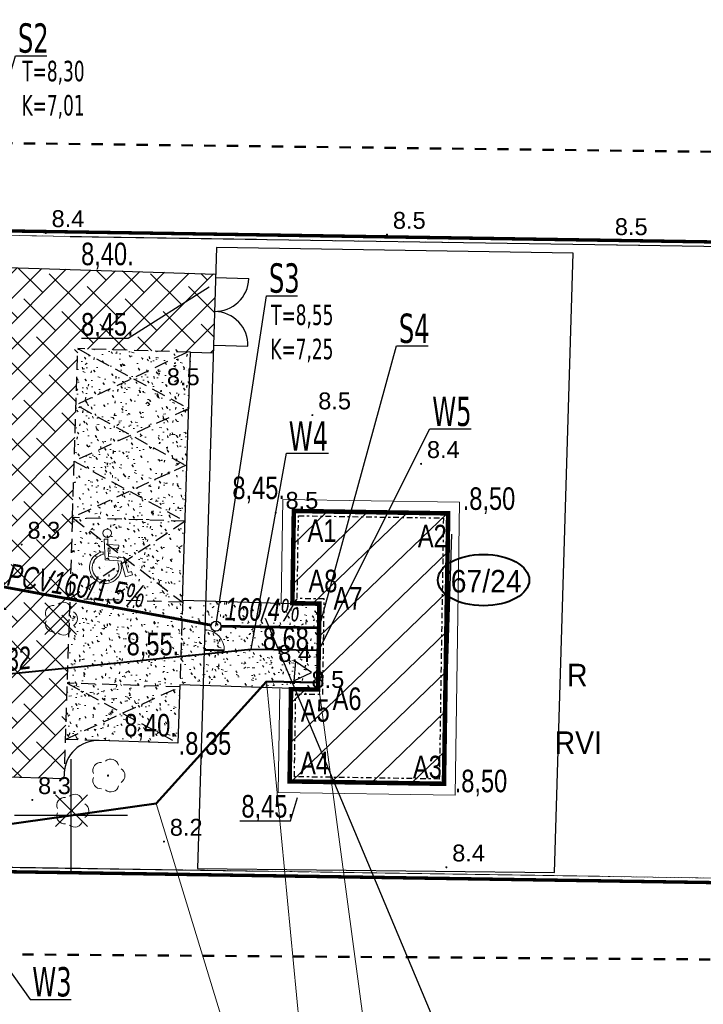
# Model space of a CAD drawing. Extents: x 5477991 to 5478238, y 5952118 to 5952269.
# Tile 8 of 10: x 5478148 to 5478178, y 5952192 to 5952235. Entities that reach past the tile are written whole.
import ezdxf
from ezdxf import colors
from ezdxf.entities.mleader import LeaderData, LeaderLine
from ezdxf.math import Vec2, Vec3

# ---------------------------------------------------------------- set-up
doc = ezdxf.new("R2010")
doc.units = 0
doc.header["$LTSCALE"] = 0.5
for name, pattern in [('1 1', [2, 1, -1]), ('DASHDOT', [1, 0.5, -0.25, 0, -0.25]), ('EGKK', [4, 3, -1]), ('EGUG', [2, 1, -1]), ('HIDDEN', [0.375, 0.25, -0.125])]:
    doc.linetypes.add(name, pattern=pattern)
doc.layers.get('0').update_dxf_attribs({"color": 251})
for name, color, linetype, lineweight in [('--- 01 WODA', 150, 'Continuous', 50), ('--- 01 WODA OPIS', 5, 'Continuous', 18), ('--- 01 WODA OZNACZENIA', 140, 'Continuous', 25), ('--- 02 KS', 32, 'Continuous', 60), ('--- 02 KS OPIS', 14, 'Continuous', 25), ('--- 02 KS OZNACZENIA', 34, 'Continuous', 25), ('--- 02 KS STUDNIA', 14, 'Continuous', 30), ('--budynek', 7, 'Continuous', 20), ('--drzewa do usunięcia', 7, 'Continuous', 30), ('--naw.utw.proj', 251, 'Continuous', 0), ('--tabelka rysunku', 7, 'Continuous', 0), ('--zagos.terenu', 7, 'Continuous', 30), ('--zagosp', 7, 'Continuous', 0), ('EGDE', 7, 'Continuous', 20), ('EGDE_O', 7, 'Continuous', 20), ('EGKK', 251, 'Continuous', 20), ('EGKK_O', 251, 'Continuous', 20), ('EGUG', 251, 'Continuous', 20), ('EGUG_O', 251, 'Continuous', 20), ('IE_wsp', 1, 'Continuous', 40), ('IE_zewn', 1, 'Continuous', 50), ('OTRN', 251, 'Continuous', 20), ('OTRN_O', 251, 'Continuous', 18), ('OTZ', 7, 'Continuous', 20)]:
    doc.layers.add(name, color=color, linetype=linetype, lineweight=lineweight)
for name, color, linetype in [('--granica', 2, 'Continuous'), ('--OPISY', 7, 'Continuous'), ('--proj.bud', 7, 'Continuous'), ('--rzędne terenu', 7, 'Continuous'), ('--utw.ażur', 251, 'Continuous'), ('-pkt tyczenia', 7, 'Continuous'), ('PARSI', 7, 'Continuous'), ('Strzałka', 251, 'Continuous')]:
    doc.layers.add(name, color=color, linetype=linetype)
doc.styles.add('1-500', font='arial.ttf', dxfattribs={"width": 0.75, "height": 1.25})
doc.styles.add('Arial', font='arial.ttf')
doc.styles.add('BDOT', font='Arial.ttf', dxfattribs={"width": 0.8999999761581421})
doc.styles.add('EGiB', font='Arial.ttf', dxfattribs={"width": 0.8999999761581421})
doc.styles.add('GENERATED_STYLE_5', font='ariali.ttf')
doc.styles.add('PZ', font='romand.shx', dxfattribs={"width": 0.7})
doc.styles.add('STYL-1', font='arial.ttf', dxfattribs={"width": 0.75})
doc.linetypes.add('OGRODZENIE1', pattern='A,0.4,-0.06,[143,RODZLIN.shx,S=0.012,R=0,X=0,Y=0],-0.06,0.4', length=0.92)
doc.dimstyles.new('PZ', dxfattribs={"dimscale": 0.5, "dimtxt": 2.2, "dimasz": 0, "dimexe": 0, "dimexo": 0, "dimgap": 0.5, "dimtad": 1, "dimdec": 1, "dimlfac": 0.1, "dimzin": 0, "dimdsep": 46, "dimtxsty": 'PZ', "dimcen": 0.09, "dimse1": 1, "dimse2": 1, "dimsd1": 1, "dimsd2": 1, "dimclrd": 8, "dimclre": 8, "dimclrt": 256, "dimadec": 0, "dimazin": 0, "dimtfac": 1, "dimtdec": 1, "dimtofl": 0, "dimtmove": 1, "dimatfit": 3, "dimfxl": 1, "dimtolj": 1, "dimtzin": 0, "dimarcsym": 0})

# ---------------------------------------------------------------- blocks, each defined once
blk = doc.blocks.new('OTRN')
at = {"layer": 'OTRN', "color": 0, "const_width": 0.09}
blk.add_lwpolyline([(-0.045, 0, 1), (0.045, 0, 1)], format="xyb", close=True, dxfattribs=at)
at = {"layer": 'OTRN_O', "color": 0, "style": 'BDOT'}
blk.add_attdef('RZEDNA', (0.5138805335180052, 0.5151789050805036), '', height=1.5, dxfattribs=at)
blk = doc.blocks.new('OTZL')
at = {"layer": 'OTZ', "color": 0, "lineweight": 18, "const_width": 0.1}
blk.add_lwpolyline([(-0.05, 0, 1), (0.05, 0, 1)], format="xyb", close=True, dxfattribs=at)
at = {"layer": 'OTZ', "color": 0, "lineweight": 18}
for centre, start, end in [((-0.647213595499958, 0.4702282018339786), 83.99999999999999, 204), ((0.247213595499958, 0.7608452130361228), 12, 132), ((0.8, 0), 300.0000000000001, 59.99999999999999), ((-0.647213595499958, -0.4702282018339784), 156, 275.9999999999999), ((0.2472135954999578, -0.7608452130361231), 227.9999999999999, 348)]:
    blk.add_arc(centre, 0.7, start, end, dxfattribs=at)
blk = doc.blocks.new('mzsk')
at = {"layer": 'PARSI', "color": 0}
for p, q in [((0, -5), (0, 5)), ((5, 0), (-5, 0))]:
    blk.add_line(p, q, dxfattribs=at)
blk = doc.blocks.new('krzyż')
for p, q in [((0, -0.5), (0, 0.5)), ((-0.5, 0), (0.5, 0))]:
    blk.add_line(p, q)
blk = doc.blocks.new('_None')
blk = doc.blocks.new('znak-NP')
for p, q in [((-0.1018367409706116, 0.8063013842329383), (-0.002560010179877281, 0.8183068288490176)), ((-0.1018367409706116, 0.8063013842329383), (-0.03108139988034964, 0.221203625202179)), ((-0.002560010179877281, 0.8183068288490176), (0.01549581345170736, 0.6689976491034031)), ((0.3287246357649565, 0.6689976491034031), (0.01549581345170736, 0.6689976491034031)), ((0.02758872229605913, 0.5689976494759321), (0.3287246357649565, 0.5689976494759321)), ((0.02758872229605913, 0.5689976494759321), (0.05755422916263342, 0.3212036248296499)), ((0.3287246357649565, 0.5689976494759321), (0.3287246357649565, 0.6689976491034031)), ((-0.1019698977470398, 0.446616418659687), (-0.0929070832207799, 0.3716732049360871)), ((0.05755422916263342, 0.3212036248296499), (0.5025279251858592, 0.3212036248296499)), ((0.5025279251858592, 0.3212036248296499), (0.6588834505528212, -0.09306038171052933)), ((-0.03108139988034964, 0.221203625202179), (0.4333852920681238, 0.221203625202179)), ((0.4333852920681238, 0.221203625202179), (0.6006370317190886, -0.2219299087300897)), ((0.6006370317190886, -0.2219299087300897), (0.7944445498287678, -0.1487812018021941)), ((0.6588834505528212, -0.09306038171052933), (0.7591329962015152, -0.05522323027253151))]:
    blk.add_line(p, q)
blk.add_lwpolyline([(0.7591329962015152, -0.05522323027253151), (0.7944445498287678, -0.1487812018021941)])
blk.add_circle((-0.03206155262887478, 0.9858730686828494), 0.1225331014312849)
for radius, start, end in [(0.4581092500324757, 102.8611197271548, 21.54431130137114), (0.3831092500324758, 104.0346158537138, 26.0471241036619)]:
    blk.add_arc((0, 0), radius, start, end)
blk = doc.blocks.new('furtka')
at = {"linetype": 'Continuous', "lineweight": 50, "flags": 128}
blk.add_lwpolyline([(0, 0), (0, 1.004999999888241)], dxfattribs=at)
at = {"linetype": 'Continuous'}
blk.add_arc((0, 9.313225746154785e-10), 1.004999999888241, 0, 90, dxfattribs=at)
blk = doc.blocks.new('Kancelariax2')
at = {"linetype": 'ByBlock'}
h = blk.add_hatch(dxfattribs=at)
h.set_pattern_fill('ANSI31', color=256, scale=10, style=0)
h.set_pattern_definition([(45, (-5478255.899538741, -5952144.883128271), (-0.8838834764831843, 0.8838834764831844), [])])
h.paths.add_polyline_path([(12, 6.844000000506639), (0, 6.844000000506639), (0, 0), (4.094000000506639, 0), (4.094000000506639, 1.200000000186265), (7.906000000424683, 1.200000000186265), (7.906000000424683, 0), (12, 0)])
at = {"linetype": 'Continuous', "const_width": 0.2}
blk.add_lwpolyline([(12, 6.844000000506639), (0, 6.844000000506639), (0, 0), (4.094000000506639, 0), (4.094000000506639, 1.200000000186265), (7.906000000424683, 1.200000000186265), (7.906000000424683, 0), (12, 0)], close=True, dxfattribs=at)
at = {"linetype": 'DASHDOT'}
blk.add_lwpolyline([(11.79050000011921, 6.634499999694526), (0.2094999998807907, 6.634499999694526), (0.2094999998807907, 0.2094999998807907), (3.884500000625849, 0.2094999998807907), (3.884500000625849, 1.409500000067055), (8.115500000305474, 1.409500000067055), (8.115500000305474, 0.2094999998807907), (11.79050000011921, 0.2094999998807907)], close=True, dxfattribs=at)

msp = doc.modelspace()

# ---------------------------------------------------------------- hatches: boundary and pattern name
at = {"layer": '--utw.ażur'}
h = msp.add_hatch(dxfattribs=at)
h.set_pattern_fill('ANSI38', color=256, scale=0.25, style=0)
h.set_pattern_definition([(45, (0, 0), (-0.5612660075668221, 0.5612660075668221), []), (135, (0, 0), (-1.683798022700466, 0.5612660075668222), [1.984375, -1.190625])])
h.paths.add_polyline_path([(5478144.246331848, 5952203.556629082, -0.2848737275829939), (5478146.060358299, 5952201.746758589), (5478149.687293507, 5952201.630261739), (5478150.30030999, 5952220.715508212), (5478156.301384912, 5952220.53258134), (5478156.413904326, 5952224.035685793), (5478141.91721096, 5952224.491491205), (5478139.418499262, 5952224.571749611), (5478135.905984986, 5952224.68384857), (5478135.769903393, 5952220.602299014), (5478143.285356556, 5952220.362348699, -0.4055734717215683), (5478144.737201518, 5952218.863121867), (5478144.656169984, 5952216.316255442)])

# ---------------------------------------------------------------- linework, layer by layer
at = {"layer": '--- 01 WODA', "lineweight": 40}
for p, q in [((5478138.559288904, 5952205.421464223), (5478157.980904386, 5952207.383235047)), ((5478157.980904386, 5952207.383235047), (5478160.980536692, 5952207.336266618))]:
    msp.add_line(p, q, dxfattribs=at)
at = {"layer": '--- 02 KS', "color": 32}
for p, q in [((5478141.187010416, 5952211.221983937), (5478156.207165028, 5952208.447948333)), ((5478156.646454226, 5952208.404252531), (5478160.996192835, 5952208.336144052))]:
    msp.add_line(p, q, dxfattribs=at)
at = {"layer": '--- 02 KS STUDNIA'}
msp.add_circle((5478156.424981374, 5952208.407720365), 0.2214999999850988, dxfattribs=at)
at = {"layer": '--granica', "lineweight": 40, "const_width": 0.15, "flags": 128}
msp.add_lwpolyline([(5478135.766418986, 5952226.123055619), (5478183.42570251, 5952225.376803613), (5478182.614283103, 5952196.966981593), (5478134.853574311, 5952197.703158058)], close=True, dxfattribs=at)
at = {"layer": '--granica', "lineweight": 40}
msp.add_ellipse((5478168.286262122, 5952210.452886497), major_axis=(-2.027110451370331, 1.241247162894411e-16), ratio=0.5628934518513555, dxfattribs=at)
msp.add_ellipse((5478168.286262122, 5952210.452886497), major_axis=(-2.027110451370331, 1.241247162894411e-16), ratio=0.5628934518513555, dxfattribs=at)
at = {"layer": '--OPISY'}
msp.add_lwpolyline([(5478186.358634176, 5952186.640586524), (5478167.886134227, 5952186.640586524), (5478158.626058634, 5952208.747965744)], dxfattribs=at)
at = {"layer": '--rzędne terenu', "flags": 128}
for points in [[(5478150.460316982, 5952221.178662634), (5478152.529090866, 5952221.178662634), (5478156.125782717, 5952223.463778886)], [(5478157.487952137, 5952199.775684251), (5478159.730045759, 5952199.77568425), (5478160.044725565, 5952200.808227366)]]:
    msp.add_lwpolyline(points, dxfattribs=at)
at = {"layer": '--zagos.terenu', "linetype": 'Continuous'}
for p, q in [((5478141.917210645, 5952224.49149119), (5478156.409736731, 5952224.02599252)), ((5478154.9449334, 5952209.548220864), (5478155.299907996, 5952220.559835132)), ((5478155.299907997, 5952220.559835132), (5478156.299392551, 5952220.527731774)), ((5478154.823916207, 5952205.803502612), (5478154.740897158, 5952203.218842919)), ((5478154.74089716, 5952203.21884292), (5478151.242701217, 5952203.331204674)), ((5478149.687293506, 5952201.63026174), (5478145.689355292, 5952201.758675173)), ((5478149.695319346, 5952201.880132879), (5478149.687293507, 5952201.630261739))]:
    msp.add_line(p, q, dxfattribs=at)
at = {"layer": '--zagos.terenu', "linetype": 'HIDDEN', "lineweight": 25, "ltscale": 5}
for p, q in [((5478150.059692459, 5952213.224282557), (5478150.300467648, 5952220.720416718)), ((5478155.297890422, 5952220.559899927), (5478150.300467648, 5952220.720416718)), ((5478150.059692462, 5952213.224282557), (5478149.695319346, 5952201.880132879)), ((5478155.057115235, 5952213.063765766), (5478150.059692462, 5952213.224282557)), ((5478154.941543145, 5952209.465621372), (5478149.944120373, 5952209.626138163)), ((5478154.949092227, 5952209.548086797), (5478154.823916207, 5952205.803502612)), ((5478149.743474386, 5952203.379359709), (5478154.821155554, 5952205.717554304)), ((5478154.821155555, 5952205.717554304), (5478149.823732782, 5952205.878071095)), ((5478149.823732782, 5952205.878071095), (5478154.740897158, 5952203.218842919)), ((5478151.242701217, 5952203.331204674), (5478149.743474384, 5952203.379359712))]:
    msp.add_line(p, q, dxfattribs=at)
at = {"layer": '--zagos.terenu', "linetype": 'HIDDEN', "lineweight": 25, "ltscale": 5, "flags": 128}
for points in [[(5478150.300467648, 5952220.720416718), (5478155.217632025, 5952218.06118854), (5478150.139950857, 5952215.722993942)], [(5478155.023095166, 5952215.566147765), (5478150.220209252, 5952218.221705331), (5478155.150913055, 5952220.564620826)], [(5478150.139950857, 5952215.722993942), (5478155.057115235, 5952213.063765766)], [(5478155.137373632, 5952215.562477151), (5478150.059692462, 5952213.224282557), (5478154.941543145, 5952209.465621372)], [(5478155.057115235, 5952213.063765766), (5478149.944120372, 5952209.626138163)]]:
    msp.add_lwpolyline(points, dxfattribs=at)
at = {"layer": '--zagos.terenu', "linetype": 'Continuous', "flags": 128}
msp.add_lwpolyline([(5478159.812618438, 5952209.394061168), (5478154.949092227, 5952209.548086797)], dxfattribs=at)
msp.add_lwpolyline([(5478160.654130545, 5952206.345417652), (5478159.950516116, 5952206.837540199), (5478159.876132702, 5952205.982130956)], close=True, dxfattribs=at)
at = {"layer": '--zagos.terenu', "linetype": 'Continuous'}
msp.add_arc((5478151.194546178, 5952201.831977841), 1.499999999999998, 88.16029695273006, 178.1602969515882, dxfattribs=at)
for p, q in [((5478149.960178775, 5952225.700784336), (5478183.22, 5952225.18)), ((5478166.696162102, 5952206.492726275), (5478166.88878225, 5952212.489633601)), ((5478159.312876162, 5952209.410112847), (5478154.949092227, 5952209.548086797)), ((5478135.06, 5952197.9), (5478158.74, 5952197.535))]:
    msp.add_line(p, q)
at = {"color": 0}
for p, q in [((5478156.384408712, 5952223.872716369), (5478157.883719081, 5952223.827236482)), ((5478156.338928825, 5952220.873406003), (5478157.838239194, 5952220.827926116))]:
    msp.add_line(p, q, dxfattribs=at)
at = {"color": 0, "linetype": 'OGRODZENIE1', "lineweight": 30, "ltscale": 3}
msp.add_lwpolyline([(5478172.265950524, 5952224.961305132), (5478156.445247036, 5952225.208710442), (5478155.609505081, 5952197.657265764), (5478171.435426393, 5952197.485430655)], close=True, dxfattribs=at)
at = {"color": 0}
for centre, start, end in [((5478156.384408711, 5952223.87271637), 268.2625300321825, 358.2625299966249), ((5478156.338928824, 5952220.873406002), 358.2625299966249, 88.26252999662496)]:
    msp.add_arc(centre, 1.5, start, end, dxfattribs=at)
at = {"layer": 'EGDE', "lineweight": 18}
msp.add_lwpolyline([(5478138.643470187, 5952261.948251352), (5478135.96, 5952225.92), (5478183.22, 5952225.18), (5478182.42, 5952197.17), (5478135.06, 5952197.9), (5478134.539539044, 5952169.915929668)], dxfattribs=at)
msp.add_lwpolyline([(5478135.06, 5952197.9), (5478182.42, 5952197.17), (5478183.22, 5952225.18), (5478135.96, 5952225.92)], close=True, dxfattribs=at)
at = {"layer": 'EGKK', "linetype": 'EGKK', "lineweight": 18}
msp.add_lwpolyline([(5478135.06, 5952197.9), (5478182.42, 5952197.17), (5478183.22, 5952225.18), (5478135.96, 5952225.92)], close=True, dxfattribs=at)
at = {"layer": 'EGUG', "linetype": 'EGUG', "lineweight": 18}
msp.add_lwpolyline([(5478201.196816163, 5952247.221575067), (5478186.09, 5952245.8), (5478183.22, 5952225.18), (5478182.42, 5952197.17), (5478135.06, 5952197.9), (5478134.540479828, 5952169.966513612)], dxfattribs=at)
msp.add_lwpolyline([(5478135.06, 5952197.9), (5478182.42, 5952197.17), (5478183.22, 5952225.18), (5478135.96, 5952225.92)], close=True, dxfattribs=at)
at = {"layer": 'Strzałka', "linetype": '1 1', "lineweight": 50, "flags": 128}
msp.add_lwpolyline([(5478188.434941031, 5952229.331577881), (5478187.552070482, 5952193.553666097), (5478113.250886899, 5952194.09208047), (5478113.161151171, 5952230.255579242), (5478188.434941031, 5952229.331577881), (5478188.434941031, 5952229.331577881)], dxfattribs=at)

# ---------------------------------------------------------------- block references
at = {"layer": '--budynek', "linetype": 'Continuous', "xscale": -0.9000000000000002, "yscale": 0.9000000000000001, "rotation": 268.1767586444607}
msp.add_blockref('furtka', (5478155.889714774, 5952207.35427116), dxfattribs=at)
at = {"layer": '--drzewa do usunięcia', "xscale": 2, "yscale": 2, "zscale": 2, "rotation": 45}
for p in [(5478149.54, 5952208.74, 8.36), (5478150.015, 5952200.22, 8.18)]:
    msp.add_blockref('krzyż', p, dxfattribs=at)
at = {"layer": '--tabelka rysunku', "color": 104, "xscale": 1.540825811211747, "yscale": 1.540825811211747, "zscale": 1.540825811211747, "rotation": 355.3836478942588}
msp.add_blockref('znak-NP', (5478151.526121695, 5952211.009726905), dxfattribs=at)
at = {"layer": 'OTRN', "xscale": 0.5, "yscale": 0.5, "zscale": 0.5}
for p, values in [((5478148.878224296, 5952225.855535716, 8.439), {'RZEDNA': '8.4'}), ((5478164.01, 5952225.78, 8.522), {'RZEDNA': '8.5'}), ((5478173.85, 5952225.5, 8.534), {'RZEDNA': '8.5'}), ((5478153.99, 5952218.84, 8.534), {'RZEDNA': '8.5'}), ((5478160.7, 5952217.77, 8.46), {'RZEDNA': '8.5'}), ((5478165.52, 5952215.61, 8.396), {'RZEDNA': '8.4'}), ((5478147.81, 5952212.03, 8.29), {'RZEDNA': '8.3'}), ((5478158.927165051, 5952206.56343153, 8.429), {'RZEDNA': '8.4'}), ((5478160.4, 5952205.41, 8.454), {'RZEDNA': '8.5'}), ((5478148.28, 5952200.7, 8.262), {'RZEDNA': '8.3'}), ((5478154.12, 5952198.85, 8.24), {'RZEDNA': '8.2'}), ((5478166.64, 5952197.71, 8.351), {'RZEDNA': '8.4'})]:
    msp.add_blockref('OTRN', p, dxfattribs=at).add_auto_attribs(values)
at = {"layer": 'OTRN'}
ref = msp.add_blockref('OTRN', (5478159.077165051, 5952213.44343153), dxfattribs=dict(at, xscale=0.5, yscale=0.5, zscale=0.5, rotation=360))
ref.add_attrib('RZEDNA', '8.5', (5478159.507165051, 5952213.61343153, 8.5), dxfattribs={"layer": 'OTRN_O', "color": 0, "height": 0.75, "style": 'BDOT'})
at = {"layer": 'OTZ', "lineweight": 18, "xscale": 0.5, "yscale": 0.5, "zscale": 0.5}
for p in [(5478149.54, 5952208.74, 8.36), (5478151.64, 5952201.78, 8.252), (5478150.04, 5952200.22, 8.18)]:
    msp.add_blockref('OTZL', p, dxfattribs=at)
at = {"layer": 'PARSI', "xscale": 0.5, "yscale": 0.5, "zscale": 0.5}
msp.add_blockref('mzsk', (5478150, 5952200), dxfattribs=at)

# ---------------------------------------------------------------- texts
at = {"layer": '--- 01 WODA OPIS', "linetype": 'Continuous', "lineweight": 18, "style": 'GENERATED_STYLE_5', "width": 0.7}
msp.add_text('PE32', height=0.9999999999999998, rotation=6.537082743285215, dxfattribs=at).set_placement((5478145.891111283, 5952206.25963099, 909.4898983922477))
at = {"layer": '--- 01 WODA OZNACZENIA', "linetype": 'Continuous', "char_height": 1.3, "attachment_point": 4, "style": 'PZ'}
for s, insert in [('\\fTahoma|b0|i0|c238|p32;W5', (5478166.013099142, 5952217.928817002)), ('\\fTahoma|b0|i0|c238|p32;W4', (5478159.653229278, 5952216.83944199)), ('\\fTahoma|b0|i0|c238|p32;W3', (5478148.280821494, 5952192.618875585))]:
    msp.add_mtext(s, dxfattribs=dict(at, insert=insert))
at = {"layer": '--- 02 KS OPIS', "linetype": 'Continuous', "lineweight": 18, "style": 'GENERATED_STYLE_5'}
for s, height, rotation, width, p in [('PCV160/1,5%', 0.999999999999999, 350.5942652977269, 0.7000000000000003, (5478147.125636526, 5952210.217836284, 909.4898983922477)), ('160/4%', 0.9999999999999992, 358.9211537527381, 0.6999999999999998, (5478156.809589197, 5952208.673398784, 909.4898983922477))]:
    msp.add_text(s, height=height, rotation=rotation, dxfattribs=dict(at, width=width)).set_placement(p)
at = {"layer": '--- 02 KS OZNACZENIA', "linetype": 'Continuous', "style": 'PZ'}
for s, insert, char_height, attachment_point in [('\\fTahoma|b0|i0|c238|p32;S2', (5478147.644253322, 5952234.491757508), 1.3, 4), ('\\fTahoma|b0|i0|c238|p32;T=8,30\\PK=7,01', (5478150.601339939, 5952232.205807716), 0.9099999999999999, 6), ('\\fTahoma|b0|i0|c238|p32;S3', (5478158.772078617, 5952223.843220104), 1.3, 4), ('\\fTahoma|b0|i0|c238|p32;T=8,55\\PK=7,25', (5478161.632518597, 5952221.393109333), 0.9099999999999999, 6), ('\\fTahoma|b0|i0|c238|p32;S4', (5478164.532676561, 5952221.611930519), 1.3, 4)]:
    msp.add_mtext(s, dxfattribs=dict(at, insert=insert, char_height=char_height, attachment_point=attachment_point))
at = {"layer": '--rzędne terenu', "char_height": 1, "width": 11.89299704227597, "attachment_point": 1, "style": 'STYL-1'}
for s, insert in [('8,40. ', (5478150.446248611, 5952225.422270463, -10.26)), ('8,45. ', (5478150.444135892, 5952222.301362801, -10.26)), ('8,45. ', (5478157.153416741, 5952215.046094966, -10.26)), ('.8,50 ', (5478167.364031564, 5952214.567050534, -10.26)), ('8,68. ', (5478158.503401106, 5952208.3542581, -10.26)), ('8,55. ', (5478152.465811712, 5952208.114246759, -10.26)), ('8,40. ', (5478152.360988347, 5952204.512104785, -10.26)), ('.8,35 ', (5478154.770255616, 5952203.705737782, -10.26)), ('.8,50 ', (5478167.007877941, 5952202.038123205, -10.26)), ('8,45. ', (5478157.553205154, 5952200.915689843, -10.26))]:
    msp.add_mtext(s, dxfattribs=dict(at, insert=insert))
at = {"layer": '-pkt tyczenia', "char_height": 1, "width": 239.7508576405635, "attachment_point": 7, "style": '1-500'}
for s, insert in [('A1', (5478160.485296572, 5952212.14567596)), ('A2', (5478165.374400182, 5952211.9053995)), ('A8', (5478160.528337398, 5952209.898359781)), ('A7', (5478161.635698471, 5952209.146189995)), ('A6', (5478161.596627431, 5952204.674122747)), ('A5', (5478160.186309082, 5952204.151782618)), ('A4', (5478160.154968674, 5952201.832592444)), ('A3', (5478165.158987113, 5952201.644549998))]:
    msp.add_mtext(s, dxfattribs=dict(at, insert=insert))
at = {"layer": 'EGDE_O', "insert": (5478166.831697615, 5952209.887895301), "char_height": 1, "attachment_point": 7, "style": 'EGiB'}
msp.add_mtext('67/24', dxfattribs=at)
at = {"layer": 'EGKK_O', "insert": (5478171.441401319, 5952203.738037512), "char_height": 1, "attachment_point": 1, "style": 'EGiB'}
msp.add_mtext('RVI', dxfattribs=at)
at = {"layer": 'EGUG_O', "insert": (5478171.991401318, 5952205.738037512), "char_height": 1, "attachment_point": 7, "style": 'EGiB'}
msp.add_mtext('R', dxfattribs=at)

# ---------------------------------------------------------------- leaders
at = {"layer": '--- 01 WODA OZNACZENIA', "color": 4, "linetype": 'Continuous', "annotation_type": 0, "has_hookline": 1, "hookline_direction": 0}
for points, text_width in [([(5478160.980536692, 5952207.336266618), (5478165.913099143, 5952217.165167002)], 1.73082), ([(5478157.980904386, 5952207.383235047), (5478159.553229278, 5952216.08944199)], 1.7654), ([(5478138.559288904, 5952205.421464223), (5478148.180821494, 5952191.841575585)], 1.72536)]:
    msp.add_leader(points, dimstyle='PZ', override={"dimgap": 0.2, "dimclrd": 256}, dxfattribs=dict(at, text_width=text_width))
at = {"layer": '--- 02 KS OZNACZENIA', "linetype": 'Continuous', "annotation_type": 0, "has_hookline": 1, "hookline_direction": 0}
for points, text_width in [([(5478140.969212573, 5952211.262311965), (5478147.544253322, 5952233.716407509)], 1.27764), ([(5478156.424981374, 5952208.407720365), (5478158.672078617, 5952223.065920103)], 1.26217), ([(5478160.996192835, 5952208.336144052), (5478164.432676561, 5952220.838530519)], 1.30221)]:
    msp.add_leader(points, dimstyle='PZ', override={"dimgap": 0.2, "dimclrd": 256}, dxfattribs=dict(at, text_width=text_width))

# ---------------------------------------------------------------- next in the draw order: leaders
at = {"layer": 'IE_wsp', "lineweight": 15}
ml = msp.add_multileader_mtext('Standard', dxfattribs=at)
ml.set_content('{\\L\\W0.75;E2}', color=1, style='Arial')
ml.set_leader_properties(color=256, lineweight=18)
ml.set_arrow_properties(name='NONE')
ml.build(insert=Vec2(0, 0))
ml.multileader.update_dxf_attribs({"text_left_attachment_type": 8, "text_right_attachment_type": 8, "dogleg_length": 0.36, "arrow_head_size": 0.3})
ctx = ml.context
ctx.base_point, ctx.char_height, ctx.arrow_head_size, ctx.landing_gap_size, ctx.plane_origin = Vec3(5478157.511250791, 5952189.466088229, 10.18), 1.3, 0.3, 0.09, Vec3(5478174.614198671, 5952168.978854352, 10.18)
ctx.left_attachment, ctx.right_attachment, ctx.text_align_type = 8, 8, 2
notes = []
notes.append((ctx, [(0, (1, 1, 0), (5478157.151250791, 5952189.466088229, 10.18), (1, 0), 0.3599999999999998, [(0, [(5478153.772470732, 5952200.545436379, 10.18)], 256, [])])]))
ctx.mtext.insert, ctx.mtext.alignment, ctx.mtext.flow_direction = Vec3(5478159.086175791, 5952191.150770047, 10.18), 3, 5
ctx.mtext.has_bg_fill, ctx.mtext.bg_color, ctx.mtext.bg_scale_factor, ctx.mtext.bg_transparency, ctx.mtext.use_window_bg_color = 1, -1023410175, 1, 0, 1
for ctx, leaders in notes:
    for number, flags, end, landing, length, lines in leaders:
        leader = LeaderData()
        leader.index, (leader.has_last_leader_line, leader.has_dogleg_vector, leader.attachment_direction) = number, flags
        leader.last_leader_point, leader.dogleg_vector, leader.dogleg_length = Vec3(end), Vec3(landing), length
        for number, points, colour, breaks in lines:
            line = LeaderLine()
            line.index, line.vertices, line.color, line.breaks = number, Vec3.list(points), colors.encode_raw_color(colour), breaks
            leader.lines.append(line)
        ctx.leaders.append(leader)

# ---------------------------------------------------------------- next in the draw order: leaders
ml = msp.add_multileader_mtext('Standard', dxfattribs=at)
ml.set_content('{\\L\\W0.75;E3}', color=1, style='Arial')
ml.set_leader_properties(color=256, lineweight=18)
ml.set_arrow_properties(name='NONE')
ml.build(insert=Vec2(0, 0))
ml.multileader.update_dxf_attribs({"text_left_attachment_type": 8, "text_right_attachment_type": 8, "dogleg_length": 0.36, "arrow_head_size": 0.3})
ctx = ml.context
ctx.base_point, ctx.char_height, ctx.arrow_head_size, ctx.landing_gap_size, ctx.plane_origin = Vec3(5478160.600188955, 5952189.471454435), 1.3, 0.3, 0.09, Vec3(5478177.713861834, 5952168.984220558)
ctx.left_attachment, ctx.right_attachment, ctx.text_align_type = 8, 8, 2
notes = []
notes.append((ctx, [(0, (1, 1, 0), (5478160.240188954, 5952189.471454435), (1, 0), 0.3599999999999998, [(0, [(5478158.665406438, 5952205.950997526)], 256, [])])]))
ctx.mtext.insert, ctx.mtext.alignment, ctx.mtext.flow_direction = Vec3(5478162.185838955, 5952191.156136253), 3, 5
ctx.mtext.has_bg_fill, ctx.mtext.bg_color, ctx.mtext.bg_scale_factor, ctx.mtext.bg_transparency, ctx.mtext.use_window_bg_color = 1, -1023410175, 1, 0, 1
for ctx, leaders in notes:
    for number, flags, end, landing, length, lines in leaders:
        leader = LeaderData()
        leader.index, (leader.has_last_leader_line, leader.has_dogleg_vector, leader.attachment_direction) = number, flags
        leader.last_leader_point, leader.dogleg_vector, leader.dogleg_length = Vec3(end), Vec3(landing), length
        for number, points, colour, breaks in lines:
            line = LeaderLine()
            line.index, line.vertices, line.color, line.breaks = number, Vec3.list(points), colors.encode_raw_color(colour), breaks
            leader.lines.append(line)
        ctx.leaders.append(leader)

# ---------------------------------------------------------------- next in the draw order: linework, layer by layer
at = {"layer": '--zagos.terenu', "linetype": 'Continuous'}
msp.add_line((5478159.82133898, 5952205.642985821), (5478154.823916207, 5952205.803502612), dxfattribs=at)

# ---------------------------------------------------------------- next in the draw order: leaders
at = {"layer": 'IE_wsp', "lineweight": 15}
ml = msp.add_multileader_mtext('Standard', dxfattribs=at)
ml.set_content('{\\L\\W0.75;E4}', color=1, style='Arial')
ml.set_leader_properties(color=256, lineweight=18)
ml.set_arrow_properties(name='NONE')
ml.build(insert=Vec2(0, 0))
ml.multileader.update_dxf_attribs({"text_left_attachment_type": 8, "text_right_attachment_type": 8, "dogleg_length": 0.36, "arrow_head_size": 0.3})
ctx = ml.context
ctx.base_point, ctx.char_height, ctx.arrow_head_size, ctx.landing_gap_size, ctx.plane_origin = Vec3(5478163.516234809, 5952189.471454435), 1.3, 0.3, 0.09, Vec3(5478180.626007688, 5952168.984220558)
ctx.left_attachment, ctx.right_attachment, ctx.text_align_type = 8, 8, 2
notes = []
notes.append((ctx, [(0, (1, 1, 0), (5478163.156234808, 5952189.471454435), (1, 0), 0.3599999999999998, [(0, [(5478160.958283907, 5952205.915095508)], 256, [])])]))
ctx.mtext.insert, ctx.mtext.alignment, ctx.mtext.flow_direction = Vec3(5478165.097984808, 5952191.156136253), 3, 5
ctx.mtext.has_bg_fill, ctx.mtext.bg_color, ctx.mtext.bg_scale_factor, ctx.mtext.bg_transparency, ctx.mtext.use_window_bg_color = 1, -1023410175, 1, 0, 1
for ctx, leaders in notes:
    for number, flags, end, landing, length, lines in leaders:
        leader = LeaderData()
        leader.index, (leader.has_last_leader_line, leader.has_dogleg_vector, leader.attachment_direction) = number, flags
        leader.last_leader_point, leader.dogleg_vector, leader.dogleg_length = Vec3(end), Vec3(landing), length
        for number, points, colour, breaks in lines:
            line = LeaderLine()
            line.index, line.vertices, line.color, line.breaks = number, Vec3.list(points), colors.encode_raw_color(colour), breaks
            leader.lines.append(line)
        ctx.leaders.append(leader)

# ---------------------------------------------------------------- next in the draw order: hatches: boundary and pattern name
at = {"layer": '--naw.utw.proj', "linetype": 'HIDDEN', "transparency": 33554687}
h = msp.add_hatch(dxfattribs=at)
h.set_pattern_fill('02-Tynk zaprawa', color=256)
h.set_pattern_definition([(10, (0.4, 0.6), (-0.02854065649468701, 3.041247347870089), [0, -0.9999999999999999]), (12, (0.7, 0.1), (-0.3302907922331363, 2.996816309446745), [0, -1]), (357, (0, -0.1), (0.6563226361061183, 2.969720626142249), [0, -1.5]), (278, (0.1, 0.05), (4.155914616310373, -0.8296828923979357), [0, -0.5]), (23, (0, -0.05), (0.6688163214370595, 3.542976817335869), [0, -0.8]), (58, (-0.2, -0.3), (3.763047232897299, -0.5826452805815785), [0, -0.6]), (79, (-0.2, 0.3), (-3.694779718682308, 1.43129411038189), [0, -0.9]), (40, (0.4, 0.6), (-2.830915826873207, 4.151616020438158), [0, -0.9999999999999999]), (92, (0.7, 0.1), (-4.008033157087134, 0.1602192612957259), [0, -1]), (317.0000000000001, (0, -0.1), (5.139665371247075, 4.778476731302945), [0, -1.5]), (348, (0.1, 0.05), (1.993141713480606, 2.643366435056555), [0, -0.5]), (63, (0, -0.05), (-1.675937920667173, 3.09858549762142), [0, -0.8999999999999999]), (6, (-0.2, -0.3), (1.549273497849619, -0.3901943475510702), [0, -0.5999999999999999]), (138, (-0.2, 0.3), (-3.798941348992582, -3.173018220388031), [0, -4.3]), (82, (0.4, 0.6), (-2.901217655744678, 0.9126533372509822), [0.1, -1]), (348, (0.7, 0.1), (0.9171793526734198, 2.872069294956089), [0.1, -1]), (37, (0, -0.1), (-1.406127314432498, 2.696814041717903), [0.1, -1.5]), (258.0000000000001, (0.1, 0.05), (3.62151403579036, -2.201053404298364), [0.1, -0.5]), (103, (0, -0.05), (-3.373012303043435, 1.273886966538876), [0.09999999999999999, -0.7999999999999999]), (341.0000000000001, (-0.2, -0.3), (0.2787893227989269, -3.797667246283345), [0.1, -0.6]), (9, (-0.2, 0.3), (0.08128742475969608, 3.961488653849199), [0.1, -0.9]), (268.0000000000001, (0.4, 0.6), (4.979504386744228, -0.6741928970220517), [0.1, -1]), (298, (0.7, 0.1), (3.672631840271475, 1.613001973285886), [0.1, -1]), (143, (0, -0.1), (-4.612022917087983, -5.289541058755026), [0.1, -1.5]), (112, (0.1, 0.05), (-3.30600079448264, 0.1742376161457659), [0.1, -0.5]), (307, (0, -0.05), (3.519673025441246, 0.1479925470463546), [0.1, -0.9]), (126, (-0.2, -0.3), (-0.4367185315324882, 1.536807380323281), [0.09999999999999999, -0.5999999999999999]), (38, (-0.2, 0.3), (-2.46513370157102, 4.292215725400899), [0.1, -4.3]), (82, (0.41, 0.6), (-2.901217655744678, 0.9126533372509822), [0.1, -1]), (348, (0.71, 0.1), (0.9171793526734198, 2.872069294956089), [0.1, -1]), (37, (0.01, -0.1), (-1.406127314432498, 2.696814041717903), [0.1, -1.5]), (258.0000000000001, (0.11, 0.05), (3.62151403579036, -2.201053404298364), [0.1, -0.5]), (103, (0.01, -0.05), (-3.373012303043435, 1.273886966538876), [0.09999999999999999, -0.7999999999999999]), (341.0000000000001, (-0.21, -0.3), (0.2787893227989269, -3.797667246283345), [0.1, -0.6]), (9, (-0.21, 0.3), (0.08128742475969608, 3.961488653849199), [0.1, -0.9]), (268.0000000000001, (0.41, 0.6), (4.979504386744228, -0.6741928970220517), [0.1, -1]), (298, (0.71, 0.1), (3.672631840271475, 1.613001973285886), [0.1, -1]), (143, (0.01, -0.1), (-4.612022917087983, -5.289541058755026), [0.1, -1.5]), (112, (0.11, 0.05), (-3.30600079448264, 0.1742376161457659), [0.1, -0.5]), (307, (0.01, -0.05), (3.519673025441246, 0.1479925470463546), [0.1, -0.9]), (126, (-0.21, -0.3), (-0.4367185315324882, 1.536807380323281), [0.09999999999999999, -0.5999999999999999]), (38, (-0.21, 0.3), (-2.46513370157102, 4.292215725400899), [0.1, -4.3])])
h.paths.add_polyline_path([(5478150.30046765, 5952220.720416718), (5478155.297890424, 5952220.559899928), (5478154.949182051, 5952209.548083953), (5478159.312876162, 5952209.410112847), (5478161.012961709, 5952209.407085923), (5478161.020720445, 5952205.60446179), (5478154.823916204, 5952205.803502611), (5478154.740897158, 5952203.218842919), (5478149.743474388, 5952203.37935971)])

# ---------------------------------------------------------------- next in the draw order: linework, layer by layer
at = {"layer": '--zagosp', "flags": 128}
msp.add_lwpolyline([(5478159.313170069, 5952209.433701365), (5478159.385094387, 5952214.027138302), (5478167.228132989, 5952213.904331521), (5478167.024603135, 5952200.905924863), (5478159.181564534, 5952201.028731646), (5478159.253488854, 5952205.622168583)], dxfattribs=at)
at = {"color": 2}
msp.add_line((5478160.953280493, 5952205.595553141), (5478159.753427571, 5952205.614340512), dxfattribs=at)
at = {"layer": 'IE_zewn', "elevation": -1.715000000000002, "flags": 128}
msp.add_lwpolyline([(5478135.058712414, 5952197.902493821), (5478153.772470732, 5952200.545436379), (5478158.665406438, 5952205.950997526), (5478160.958283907, 5952205.915095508)], dxfattribs=at)

# ---------------------------------------------------------------- next in the draw order: block references
at = {"layer": '--proj.bud', "linetype": 'Continuous', "xscale": -1, "rotation": 269.102932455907}
msp.add_blockref('Kancelariax2', (5478159.689331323, 5952201.520842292), dxfattribs=at)

doc.saveas('drawing.dxf')
